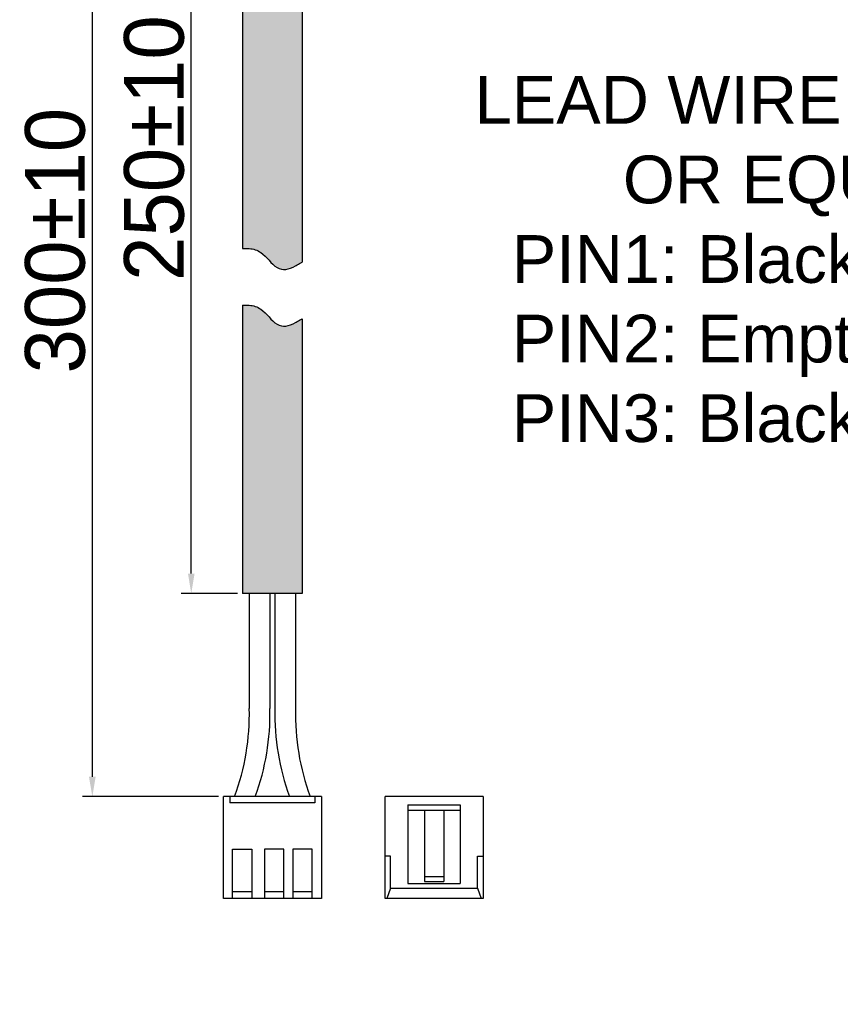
# Model space of a CAD drawing. Header units: millimetres. Extents: x 1372 to 5670, y 1260 to 1629.
# Tile 11 of 20: x 4860 to 4963, y 1260 to 1384. Entities that reach past the tile are written whole.
import ezdxf

# ---------------------------------------------------------------- set-up
doc = ezdxf.new("R2010")
doc.units = ezdxf.units.MM
doc.header["$LTSCALE"] = 0.21
doc.dimstyles.new('ISO-25', dxfattribs={"dimtxt": 6, "dimasz": 2.5, "dimexe": 1.25, "dimexo": 0.625, "dimtad": 1, "dimtxsty": 'Standard', "dimcen": 2.5, "dimadec": 0, "dimazin": 0, "dimtfac": 1, "dimtmove": 0, "dimatfit": 3, "dimfxl": 1, "dimarcsym": 0})

# ---------------------------------------------------------------- blocks, each defined once
blk = doc.blocks.new('*D137')
at = {"color": 0, "lineweight": -2, "transparency": 16777216}
for p, q in [((4887.91, 1426.18), (4867.56, 1426.18)), ((4868.81, 1423.68), (4868.81, 1288.91)), ((4884.65, 1286.41), (4867.56, 1286.41))]:
    blk.add_line(p, q, dxfattribs=at)
at = {"color": 0, "transparency": 16777216}
for points in [[(4869.23, 1423.68), (4868.39, 1423.68), (4868.81, 1426.18)], [(4868.39, 1288.91), (4869.23, 1288.91), (4868.81, 1286.41)]]:
    blk.add_solid(points, dxfattribs=at)
at = {"layer": 'Defpoints', "color": 0, "transparency": 16777216}
for p in [(4888.54, 1426.18), (4868.81, 1286.41), (4885.28, 1286.41)]:
    blk.add_point(p, dxfattribs=at)
at = {"color": 0, "lineweight": -3, "transparency": 16777216, "insert": (4864.16, 1356.3), "char_height": 6, "attachment_point": 5, "rotation": 90}
blk.add_mtext('{\\H1.25x;300%%P10}', dxfattribs=at)
blk = doc.blocks.new('*D139')
at = {"color": 0, "lineweight": -2, "transparency": 16777216}
for p, q in [((4887.05, 1423.93), (4879.99, 1423.93)), ((4881.24, 1314.45), (4881.24, 1421.43)), ((4887.05, 1311.95), (4879.99, 1311.95))]:
    blk.add_line(p, q, dxfattribs=at)
at = {"color": 0, "transparency": 16777216}
for points in [[(4881.66, 1421.43), (4880.83, 1421.43), (4881.24, 1423.93)], [(4880.83, 1314.45), (4881.66, 1314.45), (4881.24, 1311.95)]]:
    blk.add_solid(points, dxfattribs=at)
at = {"layer": 'Defpoints', "color": 0, "transparency": 16777216}
for p in [(4881.24, 1423.93), (4887.68, 1423.93), (4887.68, 1311.95)]:
    blk.add_point(p, dxfattribs=at)
at = {"color": 0, "transparency": 16777216, "insert": (4876.6, 1367.94), "char_height": 6, "attachment_point": 5, "rotation": 90}
blk.add_mtext('{\\H1.25x;250%%P10}', dxfattribs=at)

msp = doc.modelspace()

# ---------------------------------------------------------------- hatches: boundary and pattern name
at = {"true_color": 0x000000}
h = msp.add_hatch(color=18, dxfattribs=at)
h.dxf.hatch_style = 1
edge = h.paths.add_edge_path()
edge.add_line((4887.678, 1355.305), (4887.678, 1423.93))
edge.add_line((4887.678, 1423.93), (4895.165, 1423.93))
edge.add_line((4895.165, 1423.93), (4895.165, 1353.616))
edge.add_spline(control_points=[(4895.165, 1353.616), (4894.96, 1353.493), (4894.755, 1353.37), (4894.549, 1353.246), (4894.479, 1353.204), (4894.408, 1353.161), (4894.337, 1353.121), (4893.515, 1352.653), (4891.977, 1352.378), (4890.304, 1354.879), (4889.048, 1355.277), (4888.534, 1355.299), (4888.456, 1355.302), (4888.377, 1355.303), (4888.299, 1355.303), (4888.092, 1355.304), (4887.885, 1355.305), (4887.678, 1355.305)], knot_values=[4.9822973, 4.9822973, 4.9822973, 4.9822973, 5.6906244, 5.6906244, 5.6906244, 5.9348731, 5.9348731, 5.9348731, 8.7845524, 11.5379401, 13.284444, 13.284444, 13.284444, 13.5495851, 13.5495851, 13.5495851, 14.2470549, 14.2470549, 14.2470549, 14.2470549], degree=3, periodic=0)
edge = h.paths.add_edge_path()
edge.add_line((4887.678, 1311.949), (4895.165, 1311.949))
edge.add_line((4895.165, 1311.949), (4895.165, 1346.493))
edge.add_spline(control_points=[(4895.165, 1346.493), (4894.96, 1346.369), (4894.755, 1346.246), (4894.549, 1346.123), (4894.479, 1346.08), (4894.408, 1346.038), (4894.337, 1345.998), (4893.515, 1345.529), (4891.977, 1345.254), (4890.304, 1347.756), (4889.048, 1348.153), (4888.534, 1348.175), (4888.456, 1348.179), (4888.377, 1348.179), (4888.299, 1348.179), (4888.092, 1348.18), (4887.885, 1348.181), (4887.678, 1348.182)], knot_values=[4.9822973, 4.9822973, 4.9822973, 4.9822973, 5.6906244, 5.6906244, 5.6906244, 5.9348731, 5.9348731, 5.9348731, 8.7845524, 11.5379401, 13.284444, 13.284444, 13.284444, 13.5495851, 13.5495851, 13.5495851, 14.2470549, 14.2470549, 14.2470549, 14.2470549], degree=3, periodic=0)
edge.add_line((4887.678, 1348.182), (4887.678, 1311.949))

# ---------------------------------------------------------------- linework, layer by layer
for p, q in [((4887.678, 1423.93), (4887.678, 1355.305)), ((4895.165, 1423.93), (4895.165, 1353.616)), ((4887.678, 1348.182), (4887.678, 1311.949)), ((4895.165, 1346.493), (4895.165, 1311.949)), ((4895.165, 1311.949), (4887.678, 1311.949)), ((4888.534, 1311.949), (4888.534, 1297.479)), ((4891.127, 1311.949), (4891.127, 1297.479)), ((4891.744, 1311.949), (4891.744, 1297.479)), ((4894.337, 1311.949), (4894.337, 1297.479)), ((4885.277, 1273.605), (4885.277, 1286.412)), ((4897.594, 1286.412), (4885.277, 1286.412)), ((4886.088, 1286.412), (4886.088, 1285.615)), ((4896.783, 1286.412), (4896.783, 1285.615)), ((4897.594, 1286.412), (4897.594, 1273.605)), ((4905.586, 1273.605), (4905.586, 1286.412)), ((4917.902, 1286.412), (4905.586, 1286.412)), ((4917.902, 1286.412), (4917.902, 1273.605)), ((4896.783, 1285.615), (4886.088, 1285.615)), ((4908.456, 1285.392), (4908.456, 1275.484)), ((4908.456, 1285.392), (4915.032, 1285.392)), ((4915.032, 1285.392), (4915.032, 1275.484)), ((4908.456, 1284.7), (4915.032, 1284.7)), ((4910.529, 1284.7), (4910.529, 1275.751)), ((4912.959, 1284.69), (4912.959, 1275.751)), ((4886.435, 1273.605), (4886.435, 1279.786)), ((4886.435, 1279.786), (4888.856, 1279.786)), ((4888.856, 1279.786), (4888.856, 1273.605)), ((4892.857, 1279.786), (4890.436, 1279.786)), ((4890.436, 1279.786), (4890.436, 1273.605)), ((4892.857, 1273.605), (4892.857, 1279.786)), ((4896.436, 1279.786), (4894.015, 1279.786)), ((4894.015, 1279.786), (4894.015, 1273.605)), ((4896.436, 1273.605), (4896.436, 1279.786)), ((4906.284, 1278.944), (4905.586, 1278.944)), ((4906.284, 1274.918), (4906.284, 1278.944)), ((4917.204, 1274.918), (4917.204, 1278.944)), ((4917.204, 1278.944), (4917.902, 1278.944)), ((4910.529, 1276.365), (4912.959, 1276.365)), ((4908.456, 1275.484), (4915.032, 1275.484)), ((4910.529, 1275.751), (4912.959, 1275.751)), ((4886.435, 1274.474), (4888.856, 1274.474)), ((4890.436, 1274.474), (4892.857, 1274.474)), ((4894.015, 1274.474), (4896.436, 1274.474)), ((4906.284, 1274.918), (4905.834, 1273.605)), ((4906.284, 1274.918), (4917.204, 1274.918)), ((4917.204, 1274.918), (4917.653, 1273.605)), ((4897.594, 1273.605), (4885.277, 1273.605)), ((4917.902, 1273.605), (4905.586, 1273.605))]:
    msp.add_line(p, q)
for centre, start, end in [((4858.308, 1296.813), 339.87837, 1.26348), ((4860.901, 1296.813), 339.87837, 1.26348), ((4921.97, 1296.813), 178.73652, 200.12163), ((4924.563, 1296.813), 178.73652, 200.12163)]:
    msp.add_arc(centre, 30.233, start, end)
for points in [[(4887.678, 1355.305), (4887.885, 1355.305), (4888.092, 1355.304), (4888.299, 1355.303), (4888.377, 1355.303), (4888.456, 1355.302), (4888.534, 1355.299), (4889.048, 1355.277), (4890.304, 1354.879), (4891.977, 1352.378), (4893.515, 1352.653), (4894.337, 1353.121), (4894.408, 1353.161), (4894.479, 1353.204), (4894.549, 1353.246), (4894.755, 1353.37), (4894.96, 1353.493), (4895.165, 1353.616)], [(4887.678, 1348.182), (4887.885, 1348.181), (4888.092, 1348.18), (4888.299, 1348.179), (4888.377, 1348.179), (4888.456, 1348.179), (4888.534, 1348.175), (4889.048, 1348.153), (4890.304, 1347.756), (4891.977, 1345.254), (4893.515, 1345.529), (4894.337, 1345.998), (4894.408, 1346.038), (4894.479, 1346.08), (4894.549, 1346.123), (4894.755, 1346.246), (4894.96, 1346.369), (4895.165, 1346.493)]]:
    msp.add_open_spline(points, degree=3, knots=[4.9822973, 4.9822973, 4.9822973, 4.9822973, 5.6797672, 5.6797672, 5.6797672, 5.9449082, 5.9449082, 5.9449082, 7.6914122, 10.4447998, 13.2944792, 13.2944792, 13.2944792, 13.5387279, 13.5387279, 13.5387279, 14.2470549, 14.2470549, 14.2470549, 14.2470549])

# ---------------------------------------------------------------- texts
at = {"color": 7, "linetype": 'ByBlock', "ltscale": 0.5, "insert": (4914.518, 1376.997), "char_height": 6, "width": 239.23711, "attachment_point": 1}
msp.add_mtext('{\\fArial|b0|i0|c238|p34;\\C256; LEAD WIRE UL\\fArial|b0|i0|c134|p34;10368\\fArial|b0|i0|c238|p34;#2\\fArial|b0|i0|c134|p34;2\\fArial|b0|i0|c238|p34;AWG\\P         OR EQUIVALENT\\P\\fArial|b0|i0|c134|p34;   PIN1: Black\\P   \\fArial|b0|i0|c238|p34;PIN2: Empty    \\fArial|b0|i0|c134|p34;          \\P   \\fArial|b0|i0|c238|p34;PIN\\fArial|b0|i0|c134|p34;3\\fArial|b0|i0|c238|p34;: \\fArial|b0|i0|c134|p34;Black\\fArial|b0|i0|c238|p34;               \\P\\fArial|b0|i0|c134|p34; \\P\\fArial|b0|i0|c238|p34;  \\fArial|b0|i0|c134|p34;  }', dxfattribs=at)

# ---------------------------------------------------------------- dimensions: what is measured, and where the dimension line sits
at = {"lineweight": -3}
dim = msp.add_linear_dim(base=(4868.809, 1286.412), p1=(4888.535, 1426.179), p2=(4885.277, 1286.412), angle=90, text='{\\H1.25x;300%%P10}', dimstyle='ISO-25', override={"dimtxsty": 'Standard'}, dxfattribs=at)
dim.commit()
dim.dimension.update_dxf_attribs({"geometry": '*D137', "text_midpoint": (4868.809, 1356.296), "dimtype": 160})
dim = msp.add_linear_dim(base=(4881.243, 1423.93), p1=(4887.678, 1311.949), p2=(4887.678, 1423.93), angle=90, text='{\\H1.25x;250%%P10}', dimstyle='ISO-25', override={"dimtxsty": 'Standard', "dimcen": 32.5})
dim.commit()
dim.dimension.update_dxf_attribs({"geometry": '*D139', "text_midpoint": (4876.597, 1367.94)})

doc.saveas('drawing.dxf')
